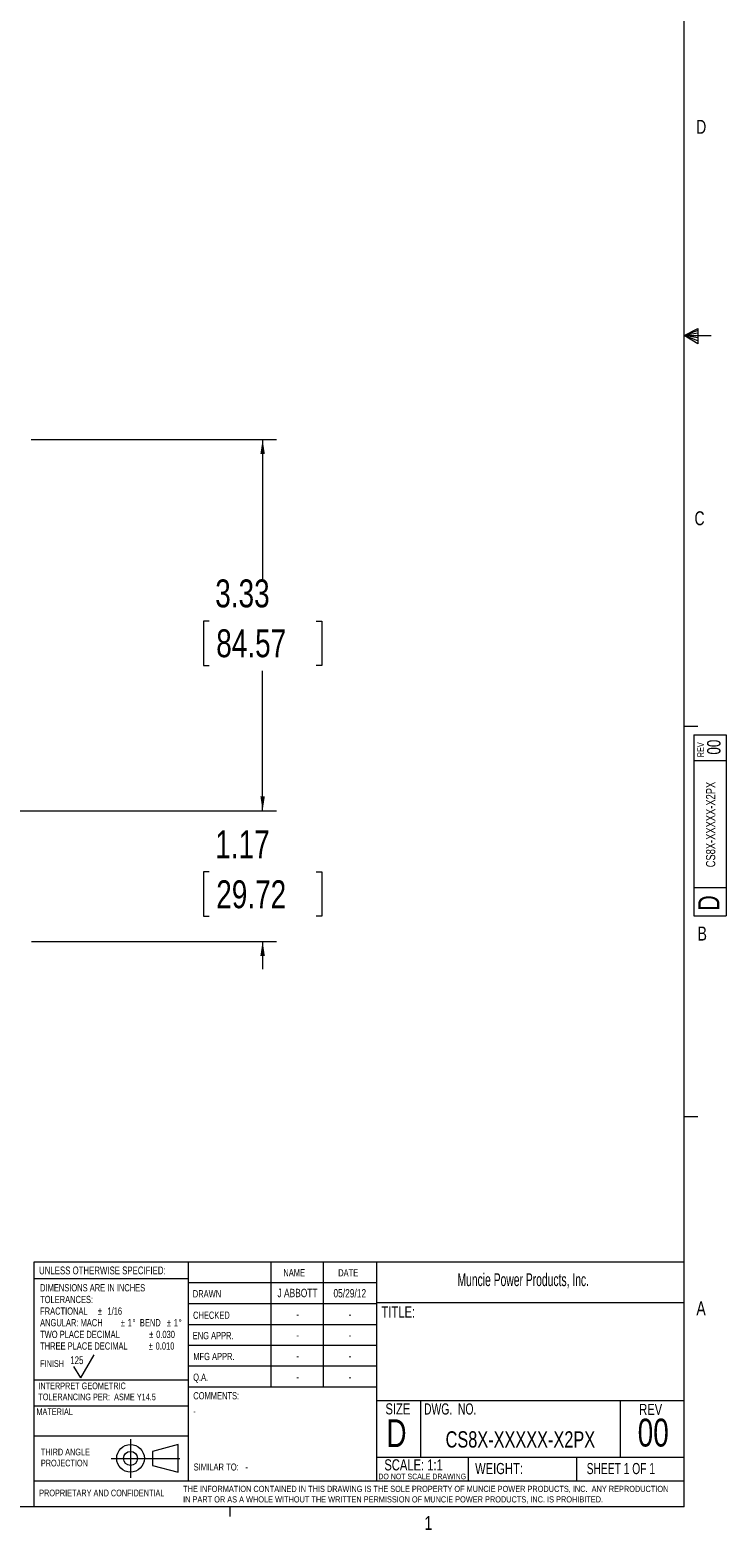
# Model space of a CAD drawing. Header units: inches. Extents: x 0.3 to 33.9, y 0.2 to 21.7.
# Tile 11 of 18: x 27.7 to 33.9, y 0.2 to 13.7. Entities that reach past the tile are written whole.
import ezdxf

# ---------------------------------------------------------------- set-up
doc = ezdxf.new("R2010")
doc.units = ezdxf.units.IN
doc.header["$MEASUREMENT"] = 0
doc.linetypes.add('CENTERX2', pattern=[0.8, 0.5, -0.1, 0.1, -0.1])
doc.layers.add('BORDER', color=7, linetype='Continuous', lineweight=15)
doc.layers.add('SLD-0', color=7, linetype='Continuous', lineweight=15)
doc.styles.add('SLDTEXTSTYLE0', font='TXT', dxfattribs={"width": 0.75})
doc.styles.add('SLDTEXTSTYLE1', font='TXT', dxfattribs={"width": 0.605})
doc.styles.add('SLDTEXTSTYLE2', font='TXT', dxfattribs={"width": 0.694444})
doc.styles.add('SLDTEXTSTYLE3', font='TXT', dxfattribs={"width": 0.6875})
doc.dimstyles.new('SLDDIMSTYLE0', dxfattribs={"dimtxt": 0.25, "dimasz": 0.13, "dimexe": 0, "dimexo": 0.0625, "dimgap": 0.0625, "dimtad": 0, "dimtih": 1, "dimtoh": 1, "dimrnd": 1e-09, "dimzin": 12, "dimdsep": 46, "dimtxsty": 'SLDTEXTSTYLE0', "dimsah": 1, "dimcen": 0.09, "dimadec": 0, "dimazin": 3, "dimtfac": 1, "dimtofl": 0, "dimtmove": 0, "dimatfit": 3, "dimfxl": 1, "dimfrac": 2, "dimtolj": 1, "dimtzin": 12, "dimarcsym": 0})
doc.dimstyles.new('SLDDIMSTYLE1', dxfattribs={"dimtxt": 0.25, "dimasz": 0.13, "dimexe": 0, "dimexo": 0.0625, "dimgap": 0.0625, "dimtad": 0, "dimtih": 1, "dimtoh": 1, "dimrnd": 1e-09, "dimzin": 12, "dimdsep": 46, "dimtxsty": 'SLDTEXTSTYLE0', "dimsah": 1, "dimcen": 0.09, "dimadec": 0, "dimazin": 3, "dimtfac": 1, "dimtmove": 0, "dimatfit": 0, "dimfxl": 1, "dimfrac": 2, "dimtolj": 1, "dimtzin": 12, "dimarcsym": 0})

# ---------------------------------------------------------------- blocks, each defined once
blk = doc.blocks.new('Block1')
at = {"layer": 'SLD-0', "color": 1, "linetype": 'CENTERX2'}
for p, q in [((3.162, 0.867), (3.162, 0.522)), ((2.989, 0.695), (3.334, 0.695))]:
    blk.add_line(p, q, dxfattribs=at)
at = {"layer": 'SLD-0', "color": 1}
for p, q in [((3.589, 0.818), (3.359, 0.758)), ((3.589, 0.571), (3.589, 0.818)), ((3.334, 0.695), (3.604, 0.695)), ((3.359, 0.758), (3.359, 0.632)), ((3.359, 0.632), (3.589, 0.571))]:
    blk.add_line(p, q, dxfattribs=at)
for radius in [0.124, 0.0629]:
    blk.add_circle((3.162, 0.695), radius, dxfattribs=at)
blk = doc.blocks.new('SW_NOTE_0')
at = {"layer": 'SLD-0', "color": 0, "char_height": 0.06, "attachment_point": 1, "style": 'SLDTEXTSTYLE0'}
for s, insert in [('THIRD ANGLE', (0, 0.077)), ('PROJECTION', (0, -0.022))]:
    blk.add_mtext(s, dxfattribs=dict(at, insert=insert))
blk = doc.blocks.new('SW_NOTE_1')
at = {"layer": 'SLD-0', "color": 0, "char_height": 0.055, "attachment_point": 1, "style": 'SLDTEXTSTYLE0'}
for s, insert in [('THE INFORMATION CONTAINED IN THIS DRAWING IS THE SOLE PROPERTY OF MUNCIE POWER PRODUCTS, INC.  ANY REPRODUCTION', (0, 0.071)), ('IN PART OR AS A WHOLE WITHOUT THE WRITTEN PERMISSION OF MUNCIE POWER PRODUCTS, INC. IS PROHIBITED.', (0, -0.023))]:
    blk.add_mtext(s, dxfattribs=dict(at, insert=insert))
blk = doc.blocks.new('SW_NOTE_2')
at = {"layer": 'SLD-0', "color": 0, "char_height": 0.065, "attachment_point": 1, "style": 'SLDTEXTSTYLE0'}
for s, insert in [('DIMENSIONS ARE IN INCHES', (0, 0.084)), ('TOLERANCES:', (0, -0.021)), ('FRACTIONAL', (0, -0.125)), ('%%p', (0.518, -0.125)), ('1/16', (0.604, -0.125)), ('ANGULAR: MACH', (0, -0.229)), ('%%p', (0.723, -0.229)), ('1', (0.785, -0.229)), ('%%d', (0.829, -0.229)), ('BEND', (0.895, -0.229)), ('%%p', (1.137, -0.229)), ('1', (1.199, -0.229)), ('%%d', (1.243, -0.229)), ('TWO PLACE DECIMAL', (0, -0.334)), ('%%p', (0.979, -0.334)), ('0.030', (1.041, -0.334)), ('THREE PLACE DECIMAL', (0, -0.438)), ('%%p', (0.974, -0.438)), ('0.010', (1.036, -0.438))]:
    blk.add_mtext(s, dxfattribs=dict(at, insert=insert))
blk = doc.blocks.new('SW_NOTE_3')
at = {"layer": 'SLD-0', "color": 0, "char_height": 0.06, "attachment_point": 1, "style": 'SLDTEXTSTYLE0'}
for s, insert in [('INTERPRET GEOMETRIC', (0, 0.077)), ('TOLERANCING PER:  ASME Y14.5', (0, -0.022))]:
    blk.add_mtext(s, dxfattribs=dict(at, insert=insert))
blk = doc.blocks.new('_D_4')
at = {"layer": 'SLD-0'}
for p, q in [((29.743, 6.651), (29.743, 6.901)), ((25.594, 6.651), (29.868, 6.651)), ((29.264, 6.103), (29.213, 6.103)), ((29.213, 6.103), (29.213, 5.706)), ((30.222, 6.103), (30.273, 6.103)), ((30.273, 6.103), (30.273, 5.706)), ((29.213, 5.706), (29.264, 5.706)), ((30.273, 5.706), (30.222, 5.706)), ((27.671, 5.481), (29.868, 5.481)), ((29.743, 5.481), (29.743, 5.231))]:
    blk.add_line(p, q, dxfattribs=at)
for points in [[(29.743, 6.651), (29.763, 6.781), (29.723, 6.781)], [(29.743, 5.481), (29.723, 5.351), (29.763, 5.351)]]:
    blk.add_solid(points, dxfattribs=at)
at = {"layer": 'SLD-0', "char_height": 0.25, "attachment_point": 1, "style": 'SLDTEXTSTYLE0'}
for s, insert in [('1.17', (29.318, 6.476, 0.413)), ('29.72', (29.327, 6.028, 0.413))]:
    blk.add_mtext(s, dxfattribs=dict(at, insert=insert))
blk = doc.blocks.new('_D_5')
at = {"layer": 'SLD-0'}
for p, q in [((27.666, 9.98), (29.868, 9.98)), ((29.743, 9.98), (29.743, 8.726)), ((29.264, 8.352), (29.213, 8.352)), ((29.213, 8.352), (29.213, 7.955)), ((30.222, 8.352), (30.273, 8.352)), ((30.273, 8.352), (30.273, 7.955)), ((29.213, 7.955), (29.264, 7.955)), ((30.273, 7.955), (30.222, 7.955)), ((29.743, 6.651), (29.743, 7.905)), ((25.594, 6.651), (29.868, 6.651))]:
    blk.add_line(p, q, dxfattribs=at)
for points in [[(29.743, 9.98), (29.723, 9.85), (29.763, 9.85)], [(29.743, 6.651), (29.763, 6.781), (29.723, 6.781)]]:
    blk.add_solid(points, dxfattribs=at)
at = {"layer": 'SLD-0', "char_height": 0.25, "attachment_point": 1, "style": 'SLDTEXTSTYLE0'}
for s, insert in [('3.33', (29.318, 8.725, 0.413)), ('84.57', (29.327, 8.278, 0.413))]:
    blk.add_mtext(s, dxfattribs=dict(at, insert=insert))

msp = doc.modelspace()

# ---------------------------------------------------------------- linework, layer by layer
at = {"layer": 'BORDER'}
for p, q in [((27.694, 0.645), (27.694, 2.609)), ((27.694, 2.609), (33.523, 2.609)), ((29.076, 2.609), (29.076, 0.645)), ((29.817, 2.609), (29.817, 1.484)), ((30.285, 2.609), (30.285, 1.484)), ((30.764, 2.609), (30.764, 0.645)), ((29.076, 2.455), (27.694, 2.455)), ((29.076, 2.422), (30.764, 2.422)), ((29.076, 2.234), (30.764, 2.234)), ((30.764, 2.242), (33.523, 2.242)), ((29.076, 2.047), (30.764, 2.047)), ((28.111, 1.567), (28.231, 1.775)), ((30.764, 1.859), (29.076, 1.859)), ((28.111, 1.567), (28.051, 1.671)), ((30.764, 1.672), (29.076, 1.672)), ((27.694, 1.55), (29.076, 1.55)), ((30.764, 1.484), (29.073, 1.484)), ((30.764, 1.365), (33.523, 1.365)), ((31.16, 1.365), (31.16, 0.858)), ((32.951, 1.365), (32.951, 0.858)), ((27.694, 1.317), (29.076, 1.317)), ((27.694, 1.047), (29.076, 1.047)), ((30.764, 0.858), (33.523, 0.858)), ((31.587, 0.858), (31.587, 0.645)), ((32.559, 0.858), (32.559, 0.645)), ((27.691, 0.645), (27.691, 0.411)), ((27.691, 0.645), (33.523, 0.645))]:
    msp.add_line(p, q, dxfattribs=at)
at = {"layer": 'SLD-0'}
for p, q in [((33.523, 0.411), (33.523, 21.411)), ((33.523, 10.911), (33.647, 10.976)), ((33.647, 10.958), (33.523, 10.911)), ((33.647, 10.934), (33.523, 10.911)), ((33.647, 10.891), (33.523, 10.911)), ((33.647, 10.865), (33.523, 10.911)), ((33.647, 10.837), (33.523, 10.911)), ((33.523, 10.911), (33.766, 10.911)), ((33.647, 10.976), (33.647, 10.837)), ((33.523, 7.411), (33.648, 7.411)), ((33.61, 7.332), (33.9, 7.332)), ((33.61, 7.332), (33.61, 5.709)), ((33.9, 7.332), (33.9, 5.709)), ((33.9, 7.099), (33.61, 7.099)), ((33.61, 5.965), (33.9, 5.965)), ((33.61, 5.709), (33.9, 5.709)), ((33.523, 3.911), (33.648, 3.911)), ((33.523, 0.411), (0.523, 0.411)), ((29.448, 0.411), (29.448, 0.326))]:
    msp.add_line(p, q, dxfattribs=at)

# ---------------------------------------------------------------- block references
at = {"color": 7, "linetype": 'Continuous'}
msp.add_blockref('Block1', (25.396, 0.151), dxfattribs=at)
at = {"layer": 'SLD-0'}
for name, p in [('SW_NOTE_2', (27.747, 2.324)), ('SW_NOTE_3', (27.731, 1.449)), ('SW_NOTE_0', (27.754, 0.856)), ('SW_NOTE_1', (29.03, 0.529))]:
    msp.add_blockref(name, p, dxfattribs=at)

# ---------------------------------------------------------------- texts
at = {"color": 7, "linetype": 'Continuous', "lineweight": 0, "char_height": 0.125, "attachment_point": 1, "style": 'SLDTEXTSTYLE0'}
for s, insert in [('D', (33.632, 12.845)), ('C', (33.617, 9.336)), ('B', (33.645, 5.613)), ('A', (33.634, 2.254)), ('1', (31.195, 0.329))]:
    msp.add_mtext(s, dxfattribs=dict(at, insert=insert))
at = {"color": 7, "linetype": 'Continuous', "lineweight": 0, "rotation": 90, "style": 'SLDTEXTSTYLE0'}
for s, insert, char_height, attachment_point in [('REV', (33.642, 7.131), 0.06, 1), ('00', (33.73, 7.222), 0.12, 2), ('CS8X-XXXXX-X2PX', (33.72, 6.528), 0.08333, 2), ('D', (33.651, 5.756), 0.19, 1)]:
    msp.add_mtext(s, dxfattribs=dict(at, insert=insert, char_height=char_height, attachment_point=attachment_point))
at = {"layer": 'BORDER', "style": 'SLDTEXTSTYLE0'}
for s, insert, char_height, attachment_point in [('125', (28.018, 1.761), 0.07, 1), ('CS8X-XXXXX-X2PX', (32.055, 1.089), 0.14583, 2), ('00', (33.247, 1.202), 0.25, 2), ('-', (29.588, 0.8), 0.0625, 1), ('PROPRIETARY AND CONFIDENTIAL', (27.739, 0.566), 0.06, 1)]:
    msp.add_mtext(s, dxfattribs=dict(at, insert=insert, char_height=char_height, attachment_point=attachment_point))
at = {"layer": 'SLD-0'}
for s, insert, char_height, attachment_point, style in [('UNLESS OTHERWISE SPECIFIED:', (27.738, 2.566), 0.07, 1, 'SLDTEXTSTYLE0'), ('NAME', (29.929, 2.543), 0.065, 1, 'SLDTEXTSTYLE0'), ('DATE', (30.421, 2.542), 0.065, 1, 'SLDTEXTSTYLE0'), ('Muncie Power Products, Inc.', (31.491, 2.505), 0.11458, 1, 'SLDTEXTSTYLE1'), ('DRAWN', (29.117, 2.354), 0.065, 1, 'SLDTEXTSTYLE0'), ('J ABBOTT', (30.056, 2.366), 0.075, 2, 'SLDTEXTSTYLE0'), ('05/29/12', (30.525, 2.364), 0.075, 2, 'SLDTEXTSTYLE0'), ('CHECKED', (29.119, 2.162), 0.065, 1, 'SLDTEXTSTYLE0'), ('TITLE:', (30.81, 2.208), 0.1, 1, 'SLDTEXTSTYLE0'), ('-', (30.057, 2.177), 0.075, 2, 'SLDTEXTSTYLE0'), ('-', (30.526, 2.177), 0.075, 2, 'SLDTEXTSTYLE0'), ('ENG APPR.', (29.116, 1.979), 0.065, 1, 'SLDTEXTSTYLE0'), ('-', (30.057, 1.989), 0.075, 2, 'SLDTEXTSTYLE0'), ('-', (30.526, 1.989), 0.075, 2, 'SLDTEXTSTYLE0'), ('MFG APPR.', (29.121, 1.792), 0.065, 1, 'SLDTEXTSTYLE0'), ('-', (30.057, 1.802), 0.075, 2, 'SLDTEXTSTYLE0'), ('-', (30.526, 1.802), 0.075, 2, 'SLDTEXTSTYLE0'), ('FINISH', (27.747, 1.726), 0.06, 1, 'SLDTEXTSTYLE0'), ('Q.A.', (29.12, 1.606), 0.065, 1, 'SLDTEXTSTYLE0'), ('-', (30.057, 1.614), 0.075, 2, 'SLDTEXTSTYLE0'), ('-', (30.526, 1.614), 0.075, 2, 'SLDTEXTSTYLE0'), ('COMMENTS:', (29.121, 1.44), 0.065, 1, 'SLDTEXTSTYLE0'), ('MATERIAL', (27.714, 1.294), 0.06, 1, 'SLDTEXTSTYLE0'), ('-', (29.121, 1.3), 0.0625, 1, 'SLDTEXTSTYLE0'), ('SIZE', (30.845, 1.34), 0.1, 1, 'SLDTEXTSTYLE0'), ('DWG.  NO.', (31.191, 1.339), 0.1, 1, 'SLDTEXTSTYLE2'), ('REV', (33.121, 1.335), 0.1, 1, 'SLDTEXTSTYLE0'), ('D', (30.853, 1.197), 0.25, 1, 'SLDTEXTSTYLE0'), ('SCALE: 1:1', (30.835, 0.838), 0.1, 1, 'SLDTEXTSTYLE0'), ('SHEET 1 OF 1', (32.65, 0.805), 0.1, 1, 'SLDTEXTSTYLE3'), ('SIMILAR TO:', (29.124, 0.8), 0.0625, 1, 'SLDTEXTSTYLE0'), ('DO NOT SCALE DRAWING', (31.175, 0.709), 0.05, 2, 'SLDTEXTSTYLE0'), ('WEIGHT:', (31.649, 0.805), 0.1, 1, 'SLDTEXTSTYLE0')]:
    msp.add_mtext(s, dxfattribs=dict(at, insert=insert, char_height=char_height, attachment_point=attachment_point, style=style))

# ---------------------------------------------------------------- dimensions: what is measured, and where the dimension line sits
for base, p1, p2, dimstyle, picture, middle in [((29.743, 9.98), (25.544, 6.651), (27.616, 9.98), 'SLDDIMSTYLE0', '_D_5', (29.743, 8.316)), ((29.743, 6.651), (27.621, 5.481), (25.544, 6.651), 'SLDDIMSTYLE1', '_D_4', (29.743, 6.066))]:
    dim = msp.add_linear_dim(base=base, p1=p1, p2=p2, angle=90, dimstyle=dimstyle, dxfattribs=at)
    dim.commit()
    dim.dimension.update_dxf_attribs({"geometry": picture, "text_midpoint": middle, "dimtype": 160})

doc.saveas('drawing.dxf')
